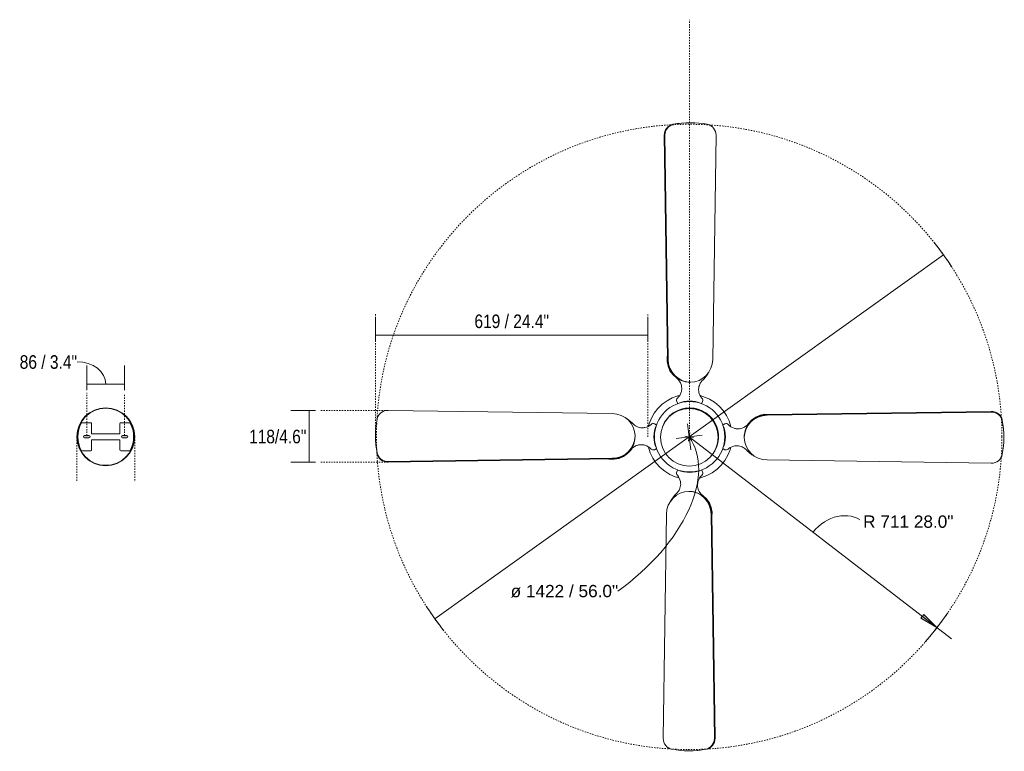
# Model space of a CAD drawing. Header units: millimetres. Extents: x 5554 to 11363, y -2806 to 7544.
# Tile 3 of 3: x 9124 to 11363, y 5880 to 7544. Entities that reach past the tile are written whole.
import ezdxf

# ---------------------------------------------------------------- set-up
doc = ezdxf.new("R2010")
doc.units = ezdxf.units.MM
doc.linetypes.add('Dash', pattern=[6, 3, -3])
doc.layers.add('A-ANNO-DIMS', color=7, linetype='Dash', lineweight=9, true_color=0xd2d2d2)
for name, color, linetype, lineweight in [('A-ANNO-DIMS-14', 7, 'Continuous', 9), ('A-DETL-GENF', 7, 'Continuous', 9), ('E-ELEC-FIXT', 7, 'Continuous', 9), ('E-LITE-EQPM', 7, 'Continuous', 20)]:
    doc.layers.add(name, color=color, linetype=linetype, lineweight=lineweight)
doc.styles.add('Arial', font='arial.ttf', dxfattribs={"height": 28})
doc.styles.add('Arial Narrow', font='ARIALN.TTF', dxfattribs={"height": 30.8})
doc.dimstyles.new('Diameter_-_3mm_Arial', dxfattribs={"dimscale": 304.8, "dimtxt": 28.567263, "dimasz": 0, "dimexe": 0.110236, "dimexo": 0, "dimgap": 0.068898, "dimtad": 3, "dimjust": 3, "dimtih": 1, "dimtoh": 1, "dimdec": 0, "dimzin": 0, "dimdsep": 46, "dimtxsty": 'Arial', "dimblk1": 'NONE', "dimblk2": 'NONE', "dimsah": 1, "dimcen": 0.09, "dimadec": 0, "dimazin": 0, "dimtfac": 1, "dimtdec": 4, "dimtix": 1, "dimtmove": 0, "dimatfit": 2, "dimfxl": 1, "dimtvp": 1, "dimtolj": 1, "dimtzin": 0, "dimarcsym": 2})
doc.dimstyles.new('FARO_-_2_2mm_Arial_Narrow_mm_Inch_Left_H', dxfattribs={"dimscale": 304.8, "dimtxt": 31.521674, "dimasz": 0, "dimexe": 0.137795, "dimexo": 0.0625, "dimgap": 0.022966, "dimtad": 3, "dimtih": 1, "dimtoh": 1, "dimdec": 0, "dimzin": 0, "dimdsep": 46, "dimtxsty": 'Arial Narrow', "dimblk1": 'NONE', "dimblk2": 'NONE', "dimsah": 1, "dimcen": 0.09, "dimadec": 0, "dimazin": 0, "dimtfac": 1, "dimtdec": 4, "dimtix": 1, "dimtmove": 0, "dimatfit": 3, "dimfxl": 0.045932, "dimfxlon": 1, "dimtvp": 1, "dimtolj": 1, "dimtzin": 0, "dimarcsym": 2})
doc.dimstyles.new('FARO_-_2_2mm_Arial_Narrow_mm_Inch_Right', dxfattribs={"dimscale": 304.8, "dimtxt": 31.521674, "dimasz": 0, "dimexe": 0.137795, "dimexo": 0.0625, "dimgap": 0.022966, "dimtad": 1, "dimdec": 0, "dimzin": 0, "dimdsep": 46, "dimtxsty": 'Arial Narrow', "dimblk1": 'NONE', "dimblk2": 'NONE', "dimsah": 1, "dimcen": 0.09, "dimadec": 0, "dimazin": 0, "dimtfac": 1, "dimtdec": 4, "dimtix": 1, "dimtmove": 1, "dimatfit": 3, "dimfxl": 0.045932, "dimfxlon": 1, "dimtvp": 1, "dimtolj": 1, "dimtzin": 0, "dimarcsym": 2})
doc.dimstyles.new('FARO_-_2_2mm_Arial_Narrow_mm_Inch_Right_1', dxfattribs={"dimscale": 304.8, "dimtxt": 31.521674, "dimasz": 0, "dimexe": 0.137795, "dimexo": 0.0625, "dimgap": 0.022966, "dimtad": 1, "dimdec": 0, "dimzin": 0, "dimdsep": 46, "dimtxsty": 'Arial Narrow', "dimblk1": 'NONE', "dimblk2": 'NONE', "dimsah": 1, "dimcen": 0.09, "dimadec": 0, "dimazin": 0, "dimtfac": 1, "dimtdec": 4, "dimtix": 1, "dimtmove": 0, "dimatfit": 3, "dimfxl": 0.045932, "dimfxlon": 1, "dimtvp": 1, "dimtolj": 1, "dimtzin": 0, "dimarcsym": 2})
doc.dimstyles.new('Radial_-_3mm_Arial', dxfattribs={"dimscale": 304.8, "dimtxt": 28.567263, "dimasz": 0.137795, "dimexe": 0.137795, "dimexo": 0, "dimgap": 0.080381, "dimtad": 3, "dimjust": 3, "dimtih": 1, "dimtoh": 1, "dimdec": 0, "dimzin": 0, "dimdsep": 46, "dimtxsty": 'Arial', "dimsah": 1, "dimcen": 0.09, "dimdle": 0.137795, "dimadec": 0, "dimazin": 0, "dimtfac": 1, "dimtdec": 4, "dimtix": 1, "dimtmove": 0, "dimatfit": 2, "dimfxl": 1, "dimtvp": 1, "dimtfill": 1, "dimtolj": 1, "dimtzin": 0, "dimarcsym": 2})

# ---------------------------------------------------------------- blocks, each defined once
blk = doc.blocks.new('33110 - 33110 MALVINAS Grey ceiling fan-563528-Planta_PDF')
at = {"layer": 'E-ELEC-FIXT'}
for p, q in [((-1.9, 714.2), (-1.1, 714.2)), ((-1.1, 714.2), (-0.4, 714.2)), ((-60, 685.6), (-52.7, 175.9)), ((49, 175.9), (56.2, 685.6)), ((57, 685.6), (49.7, 175.9)), ((49.7, 175.9), (57, 685.6)), ((57.8, 685.6), (50.5, 175.9)), ((50.8, 182.4), (50.6, 183.6)), ((-1.1, 124.2), (-1.9, 124.2)), ((-0.4, 124.2), (-1.1, 124.2)), ((-29.5, 80.1), (-27.4, 76.1)), ((27.4, 76.1), (29.5, 80.1)), ((-685.6, 57.8), (-175.9, 50.5)), ((-685.6, 57), (-175.9, 49.7)), ((-175.9, 49.7), (-685.6, 57)), ((-175.9, 49), (-685.6, 56.2)), ((-182.4, 50.8), (-183.6, 50.6)), ((685.6, 60), (175.9, 52.7)), ((-76.1, 27.4), (-80.1, 29.5)), ((80.1, 29.5), (76.1, 27.4)), ((124.2, 1.1), (124.2, 1.9)), ((124.2, 0.4), (124.2, 1.1)), ((714.2, 1.9), (714.2, 1.1)), ((714.2, 1.1), (714.2, 0.4)), ((-714.2, -1.1), (-714.2, -0.4)), ((-714.2, -1.9), (-714.2, -1.1)), ((-124.2, -0.4), (-124.2, -1.1)), ((-124.2, -1.1), (-124.2, -1.9)), ((-80.1, -29.5), (-76.1, -27.4)), ((76.1, -27.4), (80.1, -29.5)), ((-685.6, -60), (-175.9, -52.7)), ((175.9, -49), (685.6, -56.2)), ((685.6, -57), (175.9, -49.7)), ((175.9, -49.7), (685.6, -57)), ((685.6, -57.8), (175.9, -50.5)), ((182.4, -50.8), (183.6, -50.6)), ((-27.4, -76.1), (-29.5, -80.1)), ((29.5, -80.1), (27.4, -76.1)), ((0.4, -124.2), (1.1, -124.2)), ((1.1, -124.2), (1.9, -124.2)), ((-57.8, -685.6), (-50.5, -175.9)), ((-57, -685.6), (-49.7, -175.9)), ((-49.7, -175.9), (-57, -685.6)), ((-49, -175.9), (-56.2, -685.6)), ((60, -685.6), (52.7, -175.9)), ((-50.8, -182.4), (-50.6, -183.6)), ((1.1, -714.2), (0.4, -714.2)), ((1.9, -714.2), (1.1, -714.2))]:
    blk.add_line(p, q, dxfattribs=at)
at = {"layer": 'E-ELEC-FIXT', "flags": 128}
for points in [[(30.2, 133.9), (38.4, 141.3), (44.8, 150.3), (49.1, 160.5), (51.2, 171.3), (50.8, 182.4)], [(-43.6, 146.6), (-40.8, 141.7), (-32, 130.7)], [(-32, 130.7), (-29.8, 128.9), (-27.9, 126.9)], [(23.1, 126.5), (26.3, 130.5), (30.2, 133.9)], [(-93.9, 22.8), (-93.7, 23.7), (-89.5, 36.6), (-83.5, 48.7), (-75.9, 59.9), (-66.8, 69.9), (-56.4, 78.5), (-44.9, 85.6), (-32.6, 91), (-24, 93.5)], [(22.9, 93.8), (26.7, 92.9), (39.4, 88.3), (51.3, 81.9), (62.3, 74), (72, 64.6), (80.3, 53.9), (87, 42.2), (92, 29.7), (93.4, 24)], [(-133.9, 30.2), (-141.3, 38.4), (-150.3, 44.8), (-160.5, 49.1), (-171.3, 51.2), (-182.4, 50.8)], [(-126.5, 23.1), (-130.5, 26.3), (-133.9, 30.2)], [(130.7, 32), (128.9, 29.8), (126.9, 27.9)], [(146.6, 43.6), (141.7, 40.8), (130.7, 32)], [(-146.6, -43.6), (-141.7, -40.8), (-130.7, -32)], [(-130.7, -32), (-128.9, -29.8), (-126.9, -27.9)], [(-22.9, -93.8), (-26.7, -92.9), (-39.4, -88.3), (-51.3, -81.9), (-62.3, -74), (-72, -64.6), (-80.3, -53.9), (-87, -42.2), (-92, -29.7), (-93.4, -24)], [(93.9, -22.8), (93.7, -23.7), (89.5, -36.6), (83.5, -48.7), (75.9, -59.9), (66.8, -69.9), (56.4, -78.5), (44.9, -85.6), (32.6, -91), (24, -93.5)], [(126.5, -23.1), (130.5, -26.3), (133.9, -30.2)], [(133.9, -30.2), (141.3, -38.4), (150.3, -44.8), (160.5, -49.1), (171.3, -51.2), (182.4, -50.8)], [(-30.2, -133.9), (-38.4, -141.3), (-44.8, -150.3), (-49.1, -160.5), (-51.2, -171.3), (-50.8, -182.4)], [(-23.1, -126.5), (-26.3, -130.5), (-30.2, -133.9)], [(32, -130.7), (29.8, -128.9), (27.9, -126.9)], [(43.6, -146.6), (40.8, -141.7), (32, -130.7)]]:
    blk.add_lwpolyline(points, dxfattribs=at)
at = {"layer": 'E-ELEC-FIXT'}
for centre, radius, start, end in [((-49.8, 107.3), 29.4, 318.2179, 348.9954), ((47.7, 109.9), 29.7, 196.8307, 228.1476), ((0, 0), 80, 90, 270), ((-23, 82.7), 7, 134.3589, 201.8014), ((-26.5, 76.6), 1, 207.3535, 264.9289), ((-26.5, 76.6), 1, 207.3535, 293.7167), ((0, 16.2), 65, 66.2833, 113.7167), ((0, 0), 80, 270, 90), ((26.5, 76.6), 1, 246.2833, 332.6465), ((26.5, 76.6), 1, 275.0711, 332.6465), ((23, 82.7), 7, 338.1986, 45.6411), ((0, 0), 65.8, 270, 46.1511), ((-109.9, 47.7), 29.7, 286.8307, 318.1476), ((-82.7, 23), 7, 68.1986, 135.6411), ((-16.2, 0), 65, 156.2833, 203.7167), ((-76.6, 26.5), 1, 5.0711, 60.4709), ((-76.6, 26.5), 1, 336.2833, 62.6465), ((76.6, 26.5), 1, 119.5291, 174.9289), ((76.6, 26.5), 1, 117.3535, 203.7167), ((16.2, 0), 65, 336.2833, 23.7167), ((82.7, 23), 7, 44.3589, 111.8014), ((107.3, 49.8), 29.4, 228.2179, 258.9954), ((0, 0), 64.8, 270, 1.0265), ((0, 0), 64.8, 7.5, 7.6559), ((-107.3, -49.8), 29.4, 48.2179, 78.9954), ((109.9, -47.7), 29.7, 106.8307, 138.1476), ((-82.7, -23), 7, 224.3589, 291.8014), ((-76.6, -26.5), 1, 297.3535, 23.7167), ((-76.6, -26.5), 1, 297.3535, 354.9289), ((0, 0), 65.8, 201.3127, 270), ((76.6, -26.5), 1, 156.2833, 242.6465), ((76.6, -26.5), 1, 185.0711, 242.6465), ((82.7, -23), 7, 248.1986, 315.6411), ((0, 0), 64.8, 239.6831, 270), ((-23, -82.7), 7, 158.1986, 225.6411), ((-47.7, -109.9), 29.7, 16.8307, 48.1476), ((-26.5, -76.6), 1, 95.0711, 152.6465), ((-26.5, -76.6), 1, 66.2833, 152.6465), ((0, -16.2), 65, 246.2833, 293.7167), ((49.8, -107.3), 29.4, 138.2179, 168.9954), ((26.5, -76.6), 1, 27.3535, 113.7167), ((26.5, -76.6), 1, 27.3535, 84.9289), ((23, -82.7), 7, 314.3589, 21.8014)]:
    blk.add_arc(centre, radius, start, end, dxfattribs=at)
for centre, major_axis, start_param, end_param in [((-35.8, 686), (0, 25), 0.180465, 1.585515), ((-1.9, 494.2), (0, 220), 6.10272, 6.46365), ((-1.1, 494.2), (0, 220), 6.10272, 6.192953), ((-1.1, 494.2), (0, 220), 6.10272, 6.192953), ((-0.4, 494.2), (0, 220), 6.10272, 6.192953), ((32, 686), (0, 25), 4.697671, 6.10272), ((32.8, 686), (0, 25), 4.697671, 6.10272), ((32.8, 686), (0, 25), 4.697671, 6.10272), ((33.5, 686), (0, 25), 4.697671, 6.10272), ((-1.9, 176.7), (0, 52.5), 1.585515, 4.697671), ((-1.1, 176.7), (0, 52.5), 3.141593, 4.697671), ((-1.1, 176.7), (0, 52.5), 3.141593, 4.697671), ((-0.4, 176.7), (0, 52.5), 3.433129, 4.697671), ((-0.4, 176.7), (0, 52.5), 3.141593, 3.41572), ((-686, 33.5), (25, 0), 1.556078, 2.961128), ((-686, 32.8), (25, 0), 1.556078, 2.961128), ((-686, 32.8), (25, 0), 1.556078, 2.961128), ((-686, 32), (25, 0), 1.556078, 2.961128), ((-176.7, -0.4), (52.5, 0), 0.291537, 1.556078), ((-176.7, -1.1), (52.5, 0), 0, 1.556078), ((-176.7, -1.1), (52.5, 0), 0, 1.556078), ((-176.7, -1.9), (52.5, 0), 4.727107, 7.839263), ((176.7, 1.9), (52.5, 0), 1.585515, 4.697671), ((686, 35.8), (25, 0), 0.180465, 1.585515), ((-494.2, -1.9), (220, 0), 2.961128, 3.322058), ((-494.2, -0.4), (220, 0), 2.961128, 3.05136), ((-494.2, -1.1), (220, 0), 2.961128, 3.05136), ((-494.2, -1.1), (220, 0), 2.961128, 3.05136), ((494.2, 1.9), (220, 0), 6.10272, 6.46365), ((-176.7, -0.4), (52.5, 0), 0, 0.274127), ((176.7, 1.1), (52.5, 0), 3.141593, 4.697671), ((176.7, 1.1), (52.5, 0), 3.141593, 4.697671), ((176.7, 0.4), (52.5, 0), 3.141593, 3.41572), ((176.7, 0.4), (52.5, 0), 3.433129, 4.697671), ((494.2, 1.1), (220, 0), 6.10272, 6.192953), ((494.2, 1.1), (220, 0), 6.10272, 6.192953), ((494.2, 0.4), (220, 0), 6.10272, 6.192953), ((-686, -35.8), (25, 0), 3.322058, 4.727107), ((686, -32), (25, 0), 4.697671, 6.10272), ((686, -32.8), (25, 0), 4.697671, 6.10272), ((686, -32.8), (25, 0), 4.697671, 6.10272), ((686, -33.5), (25, 0), 4.697671, 6.10272), ((0.4, -176.7), (0, 52.5), 0.291537, 1.556078), ((1.1, -176.7), (0, 52.5), 0, 1.556078), ((1.1, -176.7), (0, 52.5), 0, 1.556078), ((1.9, -176.7), (0, 52.5), 4.727107, 7.839263), ((0.4, -176.7), (0, 52.5), 0, 0.274127), ((-33.5, -686), (0, 25), 1.556078, 2.961128), ((-32.8, -686), (0, 25), 1.556078, 2.961128), ((-32.8, -686), (0, 25), 1.556078, 2.961128), ((-32, -686), (0, 25), 1.556078, 2.961128), ((35.8, -686), (0, 25), 3.322058, 4.727107), ((0.4, -494.2), (0, 220), 2.961128, 3.05136), ((1.1, -494.2), (0, 220), 2.961128, 3.05136), ((1.1, -494.2), (0, 220), 2.961128, 3.05136), ((1.9, -494.2), (0, 220), 2.961128, 3.322058)]:
    blk.add_ellipse(centre, major_axis=major_axis, ratio=0.968507, start_param=start_param, end_param=end_param, dxfattribs=at)
for points in [[(-27.9, 126.9), (-26.9, 125.8), (-25.1, 123.4), (-23.7, 121), (-23.2, 119.7)], [(-23.2, 119.7), (-22.3, 117.9), (-21, 114), (-20.5, 109.9), (-20.4, 107.9)], [(18.1, 107.5), (17.9, 109.5), (18, 113.5), (18.9, 117.4), (19.5, 119.2)], [(19.5, 119.2), (19.9, 120.5), (20.9, 122.9), (22.3, 125.3), (23.1, 126.5)], [(-20.4, 107.9), (-20.4, 106.8), (-20.5, 104.8), (-20.8, 102.7), (-21, 101.7)], [(19.3, 101.3), (19, 102.3), (18.5, 104.4), (18.2, 106.5), (18.1, 107.5)], [(-119.2, 19.5), (-120.5, 19.9), (-122.9, 20.9), (-125.3, 22.3), (-126.5, 23.1)], [(119.7, 23.2), (117.9, 22.3), (114, 21), (109.9, 20.5), (107.9, 20.4)], [(126.9, 27.9), (125.8, 26.9), (123.4, 25.1), (121, 23.7), (119.7, 23.2)], [(-107.5, 18.1), (-109.5, 17.9), (-113.5, 18), (-117.4, 18.9), (-119.2, 19.5)], [(-101.3, 19.3), (-102.3, 19), (-104.4, 18.5), (-106.5, 18.2), (-107.5, 18.1)], [(107.9, 20.4), (106.8, 20.4), (104.8, 20.5), (102.7, 20.8), (101.7, 21)], [(-119.7, -23.2), (-117.9, -22.3), (-114, -21), (-109.9, -20.5), (-107.9, -20.4)], [(-107.9, -20.4), (-106.8, -20.4), (-104.8, -20.5), (-102.7, -20.8), (-101.7, -21)], [(101.3, -19.3), (102.3, -19), (104.4, -18.5), (106.5, -18.2), (107.5, -18.1)], [(107.5, -18.1), (109.5, -17.9), (113.5, -18), (117.4, -18.9), (119.2, -19.5)], [(119.2, -19.5), (120.5, -19.9), (122.9, -20.9), (125.3, -22.3), (126.5, -23.1)], [(-126.9, -27.9), (-125.8, -26.9), (-123.4, -25.1), (-121, -23.7), (-119.7, -23.2)], [(-18.1, -107.5), (-17.9, -109.5), (-18, -113.5), (-18.9, -117.4), (-19.5, -119.2)], [(-19.3, -101.3), (-19, -102.3), (-18.5, -104.4), (-18.2, -106.5), (-18.1, -107.5)], [(20.4, -107.9), (20.4, -106.8), (20.5, -104.8), (20.8, -102.7), (21, -101.7)], [(23.2, -119.7), (22.3, -117.9), (21, -114), (20.5, -109.9), (20.4, -107.9)], [(-19.5, -119.2), (-19.9, -120.5), (-20.9, -122.9), (-22.3, -125.3), (-23.1, -126.5)], [(27.9, -126.9), (26.9, -125.8), (25.1, -123.4), (23.7, -121), (23.2, -119.7)]]:
    blk.add_open_spline(points, degree=3, dxfattribs=at)
blk = doc.blocks.new('DIMBLOCK8-Planta_PDF Fixing Holes')
at = {"layer": 'A-ANNO-DIMS-14', "color": 251, "true_color": 0x5b5b5b, "transparency": 16777216}
for p, q in [((9276.8, 6701.1), (9276.8, 6757.1)), ((9362.8, 6701.1), (9362.8, 6757.1)), ((9276.8, 6715.1), (9362.8, 6715.1)), ((9276.8, 6715.1), (9276.8, 6701.1)), ((9362.8, 6715.1), (9362.8, 6701.1))]:
    blk.add_line(p, q, dxfattribs=at)
blk.add_ellipse((9254.8, 6715.1), major_axis=(65.1, 0), ratio=0.781765, start_param=0, end_param=1.570796, dxfattribs=at)
at = {"layer": 'A-ANNO-DIMS-14', "color": 0, "transparency": 16777216, "insert": (9124.2, 6780.7), "char_height": 30.8, "width": 156.708, "attachment_point": 1, "line_spacing_factor": 0.974696, "style": 'Arial Narrow'}
blk.add_mtext('86 / 3.4"', dxfattribs=at)
blk = doc.blocks.new('_None')
blk = doc.blocks.new('DIMBLOCK9-Planta_PDF')
at = {"layer": 'A-ANNO-DIMS-14', "color": 8, "true_color": 0x787878, "transparency": 16777216}
for p, q in [((10646.3, 6595), (11224.3, 7009)), ((10644.7, 6585.2), (10647.9, 6604.7)), ((10646.3, 6595), (10068.3, 6180.9)), ((10636.5, 6596.6), (10656, 6593.3))]:
    blk.add_line(p, q, dxfattribs=at)
for start, end in [(32.909, 38.3243), (212.909, 218.3243)]:
    blk.add_arc((10646.3, 6595), 711, start, end, dxfattribs=at)
blk.add_ellipse((10372.7, 6399), major_axis=(273.5, 195.9), ratio=0.566776, start_param=4.712389, end_param=6.283185, dxfattribs=at)
at = {"layer": 'A-ANNO-DIMS-14', "color": 0, "transparency": 16777216, "insert": (10240.3, 6258.4), "char_height": 28, "width": 292.177, "attachment_point": 1, "line_spacing_factor": 0.941778, "style": 'Arial'}
blk.add_mtext('ø 1422 / 56.0"', dxfattribs=at)
blk = doc.blocks.new('DIMBLOCK10-Planta_PDF')
at = {"layer": 'A-ANNO-DIMS-14', "transparency": 16777216}
blk.add_hatch(color=256, dxfattribs=at).paths.add_polyline_path([(11209.6, 6161.2), (11179.7, 6191.2), (11173, 6182.4)])
for p, q in [((10650.1, 6565.5), (10642.5, 6624.4)), ((10675.7, 6598.8), (10616.8, 6591.1)), ((10646.3, 6595), (11242.9, 6135.5)), ((11179.7, 6191.2), (11173, 6182.4)), ((11173, 6182.4), (11209.6, 6161.2)), ((11209.6, 6161.2), (11179.7, 6191.2))]:
    blk.add_line(p, q, dxfattribs=at)
blk.add_arc((10646.3, 6595), 711, 319.017, 325.7862, dxfattribs=at)
blk.add_ellipse((10987.8, 6332), major_axis=(53.9, 70), ratio=0.855882, start_param=0, end_param=1.570796, dxfattribs=at)
at = {"layer": 'A-ANNO-DIMS-14', "color": 0, "transparency": 16777216, "insert": (11041.7, 6416.3), "char_height": 28, "width": 245.239, "attachment_point": 1, "line_spacing_factor": 0.941778, "style": 'Arial', "bg_fill": 3, "box_fill_scale": 1.25, "bg_fill_color": 256, "bg_fill_true_color": 13158600, "bg_fill_transparency": 0}
blk.add_mtext('R 711 28.0"', dxfattribs=at)
blk = doc.blocks.new('DIMBLOCK11-Planta_PDF')
at = {"layer": 'A-ANNO-DIMS-14', "color": 251, "true_color": 0x5b5b5b, "transparency": 16777216}
for p, q in [((9933.2, 6826.4), (9933.2, 6868.4)), ((10552.4, 6826.4), (10552.4, 6868.4)), ((9933.2, 6826.4), (10552.4, 6826.4)), ((9933.2, 6826.4), (9933.2, 6812.4)), ((10552.4, 6826.4), (10552.4, 6812.4))]:
    blk.add_line(p, q, dxfattribs=at)
at = {"layer": 'A-ANNO-DIMS-14', "color": 0, "transparency": 16777216, "insert": (10158, 6873.3), "char_height": 30.8, "width": 203.54, "attachment_point": 1, "line_spacing_factor": 0.974696, "style": 'Arial Narrow'}
blk.add_mtext('619 / 24.4"', dxfattribs=at)
blk = doc.blocks.new('DIMBLOCK12-Planta_PDF')
at = {"layer": 'A-ANNO-DIMS-14', "color": 251, "true_color": 0x5b5b5b, "transparency": 16777216}
for p, q in [((9796.6, 6655.2), (9740.6, 6655.2)), ((9782.6, 6655.2), (9782.6, 6537.5)), ((9782.6, 6655.2), (9796.6, 6655.2)), ((9796.6, 6537.5), (9740.6, 6537.5)), ((9782.6, 6537.5), (9796.6, 6537.5))]:
    blk.add_line(p, q, dxfattribs=at)
at = {"layer": 'A-ANNO-DIMS-14', "color": 0, "transparency": 16777216, "insert": (9645.6, 6611.2), "char_height": 30.8, "width": 156.107, "attachment_point": 1, "line_spacing_factor": 0.974696, "style": 'Arial Narrow'}
blk.add_mtext('118/4.6"', dxfattribs=at)

msp = doc.modelspace()

# ---------------------------------------------------------------- hatches: boundary and pattern name
at = {"layer": 'A-DETL-GENF', "true_color": 0xc0c0c0}
h = msp.add_hatch(color=9, dxfattribs=at)
h.paths.add_polyline_path([(9281.7, 6592.7), (9282.4, 6592.8), (9283, 6593), (9283.9, 6593.9), (9284, 6594), (9284.2, 6594.6), (9284.3, 6595.3), (9284.2, 6595.9), (9283.9, 6596.6), (9283.6, 6597.1), (9283, 6597.5), (9282.4, 6597.8), (9281.7, 6597.9), (9271.3, 6597.8), (9270.6, 6597.5), (9270.1, 6597.1), (9269.7, 6596.6), (9269.4, 6595.9), (9269.3, 6595.3), (9269.4, 6594.6), (9269.7, 6593.9), (9270.1, 6593.4), (9270.6, 6593), (9271.3, 6592.8), (9271.9, 6592.7), (9276.6, 6592.7)])
h.paths.add_polyline_path([(9367.7, 6592.7), (9368.4, 6592.8), (9369, 6593), (9369.6, 6593.4), (9370, 6594), (9370.2, 6594.6), (9370.3, 6595.3), (9370.2, 6595.9), (9370, 6596.6), (9369.6, 6597.1), (9369, 6597.5), (9368.4, 6597.8), (9367.7, 6597.9), (9357.3, 6597.8), (9356.6, 6597.5), (9356.1, 6597.1), (9355.7, 6596.6), (9355.4, 6595.9), (9355.3, 6595.3), (9355.4, 6594.6), (9355.7, 6593.9), (9356.1, 6593.4), (9356.6, 6593), (9357.7, 6592.7), (9357.9, 6592.7), (9365.1, 6592.7)])

# ---------------------------------------------------------------- linework, layer by layer
at = {"layer": 'A-ANNO-DIMS'}
for p, q in [((10646.6, 6595), (10646.6, 7543.9)), ((9933.2, 6595.3), (9933.2, 6875.3)), ((10552.4, 6594.9), (10552.4, 6873.4)), ((9276.8, 6597.9), (9276.8, 6695)), ((9362.8, 6597.9), (9362.8, 6692.9)), ((9961.7, 6655.2), (9806.7, 6655.2)), ((9254, 6594.3), (9254, 6492.9)), ((9385.6, 6595), (9385.6, 6492.9)), ((9961.7, 6537.5), (9806.7, 6537.5))]:
    msp.add_line(p, q, dxfattribs=at)
msp.add_circle((10646.3, 6595), 711, dxfattribs=at)
at = {"layer": 'E-LITE-EQPM'}
for p, q in [((9265, 6627.3), (9285.8, 6627.3)), ((9353.8, 6627.3), (9374.7, 6627.3)), ((9287.8, 6625.3), (9287.8, 6602.3)), ((9351.8, 6602.3), (9351.8, 6625.3)), ((9281.7, 6597.9), (9271.9, 6597.9)), ((9271.9, 6592.7), (9281.7, 6592.7)), ((9287.8, 6602.3), (9351.8, 6602.3)), ((9351.8, 6588.3), (9287.8, 6588.3)), ((9287.8, 6588.3), (9287.8, 6565.3)), ((9351.8, 6565.3), (9351.8, 6588.3)), ((9367.7, 6597.9), (9357.9, 6597.9)), ((9357.9, 6592.7), (9367.7, 6592.7)), ((9285.8, 6563.3), (9265, 6563.3)), ((9374.7, 6563.3), (9353.8, 6563.3))]:
    msp.add_line(p, q, dxfattribs=at)
for centre, radius, start, end in [((9319.8, 6595.3), 65.8, 90, 270), ((9319.8, 6595.3), 64.8, 0, 180), ((9319.8, 6595.3), 65.8, 270, 90), ((10646.6, 6594.1), 65.5, 90, 270), ((10646.6, 6594.1), 65.5, 270, 90), ((9319.8, 6595.3), 63.5, 149.7392, 210.2608), ((9285.8, 6625.3), 2, 360, 90), ((9353.8, 6625.3), 2, 90, 180), ((9319.8, 6595.3), 63.5, 329.7392, 30.2608), ((9319.8, 6595.3), 64.8, 180, 0), ((9271.9, 6595.3), 2.6, 90, 270), ((9281.7, 6595.3), 2.6, 270, 90), ((9357.9, 6595.3), 2.6, 90, 270), ((9367.7, 6595.3), 2.6, 270, 90), ((9285.8, 6565.3), 2, 270, 0), ((9353.8, 6565.3), 2, 180, 270)]:
    msp.add_arc(centre, radius, start, end, dxfattribs=at)

# ---------------------------------------------------------------- block references
at = {"layer": 'E-ELEC-FIXT', "extrusion": (0, 0, -1), "rotation": 180}
msp.add_blockref('33110 - 33110 MALVINAS Grey ceiling fan-563528-Planta_PDF', (-10647.3, 6595.3), dxfattribs=at)

# ---------------------------------------------------------------- dimensions: what is measured, and where the dimension line sits
at = {"layer": 'A-ANNO-DIMS', "color": 8, "linetype": 'Continuous', "true_color": 0x787878}
dim = msp.add_diameter_dim_2p(p1=(11224.3, 7009), p2=(10068.3, 6180.9), dimstyle='Diameter_-_3mm_Arial', override={"dimpost": 'ø<>'}, dxfattribs=at)
dim.commit()
dim.dimension.update_dxf_attribs({"geometry": 'DIMBLOCK9-Planta_PDF', "text_midpoint": (10578.2, 6690)})
at = {"layer": 'A-ANNO-DIMS', "color": 251, "linetype": 'Continuous', "true_color": 0x5b5b5b}
dim = msp.add_linear_dim(base=(10552.4, 6826.4), p1=(9933.2, 6812.4), p2=(10552.4, 6812.4), dimstyle='FARO_-_2_2mm_Arial_Narrow_mm_Inch_Right_1', override={"dimpost": '<>', "dimfxl": 619.268479}, dxfattribs=at)
dim.commit()
dim.dimension.update_dxf_attribs({"geometry": 'DIMBLOCK11-Planta_PDF', "text_midpoint": (10242.8, 6853.4)})
dim = msp.add_linear_dim(base=(9362.8, 6715.1), p1=(9276.8, 6701.1), p2=(9362.8, 6701.1), dimstyle='FARO_-_2_2mm_Arial_Narrow_mm_Inch_Right', override={"dimpost": '<>', "dimfxl": 86}, dxfattribs=at)
dim.commit()
dim.dimension.update_dxf_attribs({"geometry": 'DIMBLOCK8-Planta_PDF Fixing Holes', "text_midpoint": (9202.5, 6760.2), "dimtype": 160})
dim = msp.add_linear_dim(base=(9782.6, 6537.5), p1=(9796.6, 6655.2), p2=(9796.6, 6537.5), angle=90, dimstyle='FARO_-_2_2mm_Arial_Narrow_mm_Inch_Left_H', override={"dimpost": '<>', "dimfxl": 117.720913}, dxfattribs=at)
dim.commit()
dim.dimension.update_dxf_attribs({"geometry": 'DIMBLOCK12-Planta_PDF', "text_midpoint": (9698.8, 6596.4)})

# ---------------------------------------------------------------- next in the draw order: dimensions: what is measured, and where the dimension line sits
at = {"layer": 'A-ANNO-DIMS', "color": 7, "linetype": 'Continuous'}
dim = msp.add_radius_dim(center=(10646.3, 6595), mpoint=(11209.6, 6161.2), dimstyle='Radial_-_3mm_Arial', override={"dimpost": 'R<>'}, dxfattribs=at)
dim.commit()
dim.dimension.update_dxf_attribs({"geometry": 'DIMBLOCK10-Planta_PDF', "text_midpoint": (10980.1, 6480.2)})

doc.saveas('drawing.dxf')
